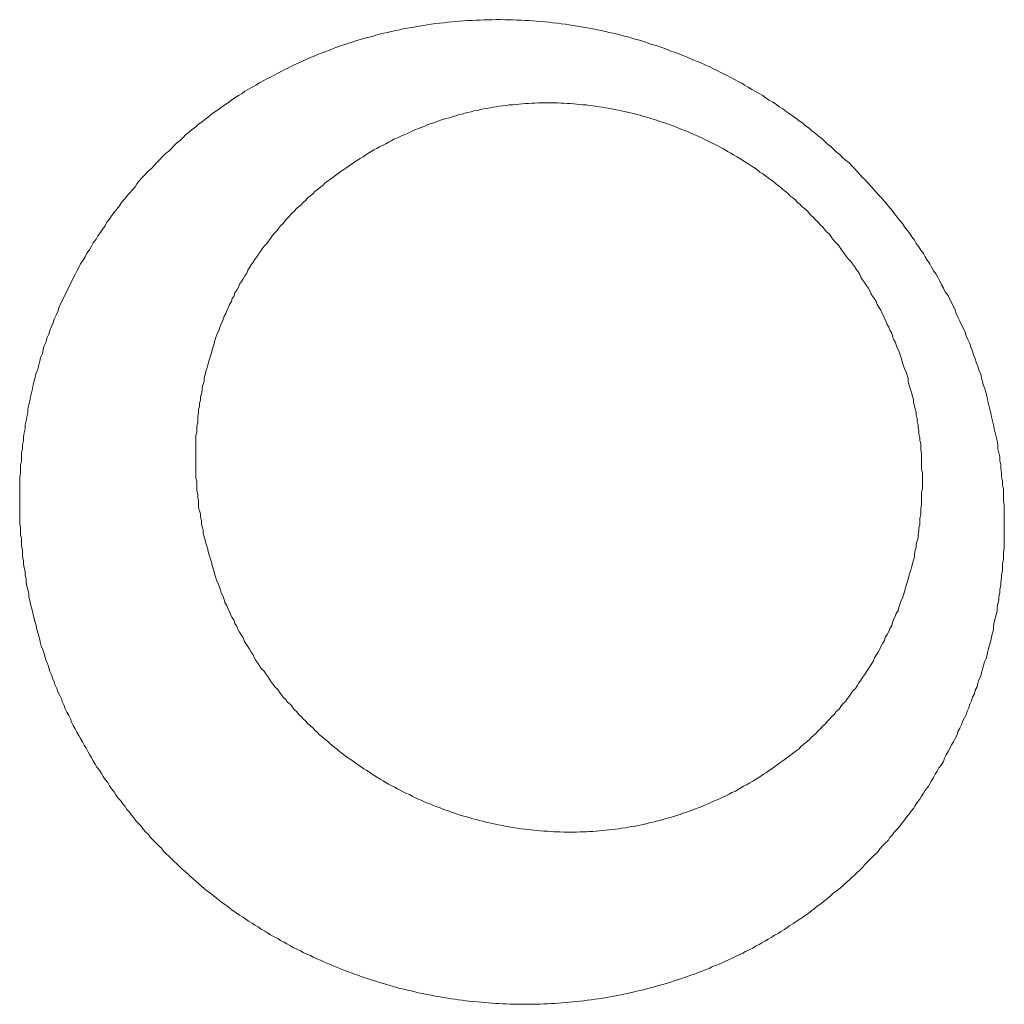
# Model space of a CAD drawing. Header units: millimetres. Extents: x -2274 to 12297, y -16157 to 26321.
# Tile 255 of 256: x -481.71 to -480.62, y -846.06 to -844.98. Entities that reach past the tile are written whole.
import ezdxf

# ---------------------------------------------------------------- set-up
doc = ezdxf.new("R2010")
doc.units = ezdxf.units.MM

msp = doc.modelspace()

# ---------------------------------------------------------------- linework, layer by layer
at = {"color": 253, "lineweight": 13}
for points in [[(-481.7065, -845.5103, 0), (-481.7065, -845.5058, 0), (-481.7065, -845.5013, 0), (-481.7065, -845.4969, 0), (-481.7065, -845.4924, 0), (-481.7065, -845.4879, 0), (-481.7065, -845.4835, 0), (-481.7055, -845.479, 0), (-481.7055, -845.4746, 0), (-481.7055, -845.4701, 0), (-481.7045, -845.4656, 0), (-481.7045, -845.4612, 0), (-481.7045, -845.4567, 0), (-481.7035, -845.4523, 0), (-481.7035, -845.4478, 0), (-481.7025, -845.4434, 0), (-481.7025, -845.439, 0), (-481.7015, -845.4345, 0), (-481.7005, -845.4301, 0), (-481.7005, -845.4257, 0), (-481.6995, -845.4213, 0), (-481.6985, -845.4169, 0), (-481.6975, -845.4124, 0), (-481.6975, -845.408, 0), (-481.6965, -845.4036, 0), (-481.6955, -845.3993, 0), (-481.6945, -845.3949, 0), (-481.6935, -845.3905, 0), (-481.6925, -845.3861, 0), (-481.6915, -845.3818, 0), (-481.6905, -845.3774, 0), (-481.6895, -845.3731, 0), (-481.6885, -845.3688, 0), (-481.6865, -845.3644, 0), (-481.6855, -845.3601, 0), (-481.6845, -845.3558, 0), (-481.6835, -845.3515, 0), (-481.6815, -845.3473, 0), (-481.6805, -845.343, 0), (-481.6795, -845.3387, 0), (-481.6775, -845.3345, 0), (-481.6765, -845.3303, 0), (-481.6745, -845.326, 0), (-481.6735, -845.3218, 0), (-481.6715, -845.3176, 0), (-481.6695, -845.3134, 0), (-481.6685, -845.3093, 0), (-481.6665, -845.3051, 0), (-481.6645, -845.301, 0), (-481.6635, -845.2969, 0), (-481.6615, -845.2927, 0), (-481.6595, -845.2886, 0), (-481.6575, -845.2846, 0), (-481.6555, -845.2805, 0), (-481.6535, -845.2765, 0), (-481.6515, -845.2724, 0), (-481.6495, -845.2684, 0), (-481.6475, -845.2644, 0), (-481.6455, -845.2604, 0), (-481.6435, -845.2565, 0), (-481.6415, -845.2525, 0), (-481.6395, -845.2486, 0), (-481.6365, -845.2447, 0), (-481.6345, -845.2408, 0), (-481.6325, -845.2369, 0), (-481.6295, -845.233, 0), (-481.6275, -845.2292, 0), (-481.6255, -845.2254, 0), (-481.6225, -845.2216, 0), (-481.6205, -845.2178, 0), (-481.6175, -845.2141, 0), (-481.6155, -845.2103, 0), (-481.6125, -845.2066, 0), (-481.6105, -845.2029, 0), (-481.6075, -845.1993, 0), (-481.6055, -845.1956, 0), (-481.6025, -845.192, 0), (-481.5995, -845.1884, 0), (-481.5965, -845.1848, 0), (-481.5945, -845.1812, 0), (-481.5915, -845.1777, 0), (-481.5885, -845.1742, 0), (-481.5855, -845.1707, 0), (-481.5825, -845.1672, 0), (-481.5795, -845.1638, 0), (-481.5775, -845.1604, 0), (-481.5745, -845.157, 0), (-481.5715, -845.1536, 0), (-481.5685, -845.1503, 0), (-481.5655, -845.147, 0), (-481.5615, -845.1437, 0), (-481.5585, -845.1404, 0), (-481.5555, -845.1372, 0), (-481.5525, -845.134, 0), (-481.5495, -845.1308, 0), (-481.5465, -845.1277, 0), (-481.5425, -845.1246, 0), (-481.5395, -845.1215, 0), (-481.5365, -845.1184, 0), (-481.5335, -845.1154, 0), (-481.5295, -845.1124, 0), (-481.5265, -845.1094, 0), (-481.5235, -845.1064, 0), (-481.5195, -845.1035, 0), (-481.5165, -845.1006, 0), (-481.5125, -845.0978, 0), (-481.5095, -845.095, 0), (-481.5055, -845.0922, 0), (-481.5025, -845.0894, 0), (-481.4985, -845.0867, 0), (-481.4955, -845.084, 0), (-481.4915, -845.0813, 0), (-481.4875, -845.0787, 0), (-481.4845, -845.0761, 0), (-481.4805, -845.0735, 0), (-481.4765, -845.0709, 0), (-481.4735, -845.0684, 0), (-481.4695, -845.066, 0), (-481.4655, -845.0635, 0), (-481.4615, -845.0611, 0), (-481.4585, -845.0587, 0), (-481.4545, -845.0564, 0), (-481.4505, -845.0541, 0), (-481.4465, -845.0518, 0), (-481.4425, -845.0495, 0), (-481.4385, -845.0473, 0), (-481.4345, -845.0451, 0), (-481.4305, -845.043, 0), (-481.4265, -845.0409, 0), (-481.4225, -845.0388, 0), (-481.4185, -845.0368, 0), (-481.4145, -845.0348, 0), (-481.4105, -845.0328, 0), (-481.4065, -845.0308, 0), (-481.4025, -845.0289, 0), (-481.3985, -845.0271, 0), (-481.3945, -845.0252, 0), (-481.3905, -845.0234, 0), (-481.3865, -845.0217, 0), (-481.3825, -845.0199, 0), (-481.3785, -845.0182, 0), (-481.3745, -845.0166, 0), (-481.3695, -845.0149, 0), (-481.3655, -845.0134, 0), (-481.3615, -845.0118, 0), (-481.3575, -845.0103, 0), (-481.3535, -845.0088, 0), (-481.3485, -845.0074, 0), (-481.3445, -845.0059, 0), (-481.3405, -845.0046, 0), (-481.3365, -845.0032, 0), (-481.3315, -845.0019, 0), (-481.3275, -845.0007, 0), (-481.3235, -844.9995, 0), (-481.3185, -844.9983, 0), (-481.3145, -844.9971, 0), (-481.3105, -844.996, 0), (-481.3055, -844.9949, 0), (-481.3015, -844.9939, 0), (-481.2975, -844.9929, 0), (-481.2925, -844.9919, 0), (-481.2885, -844.991, 0), (-481.2845, -844.9901, 0), (-481.2795, -844.9893, 0), (-481.2755, -844.9885, 0), (-481.2705, -844.9877, 0), (-481.2665, -844.9869, 0), (-481.2625, -844.9862, 0), (-481.2575, -844.9856, 0), (-481.2535, -844.9849, 0), (-481.2485, -844.9843, 0), (-481.2445, -844.9838, 0), (-481.2395, -844.9833, 0), (-481.2355, -844.9828, 0), (-481.2305, -844.9824, 0), (-481.2265, -844.9819, 0), (-481.2225, -844.9816, 0), (-481.2175, -844.9812, 0), (-481.2135, -844.981, 0), (-481.2085, -844.9807, 0), (-481.2045, -844.9805, 0), (-481.1995, -844.9803, 0), (-481.1955, -844.9801, 0), (-481.1905, -844.98, 0), (-481.1865, -844.98, 0), (-481.1815, -844.9799, 0), (-481.1775, -844.9799, 0), (-481.1725, -844.98, 0), (-481.1685, -844.98, 0), (-481.1635, -844.9802, 0), (-481.1595, -844.9803, 0), (-481.1545, -844.9805, 0), (-481.1505, -844.9807, 0), (-481.1465, -844.981, 0), (-481.1415, -844.9813, 0), (-481.1375, -844.9816, 0), (-481.1325, -844.982, 0), (-481.1285, -844.9824, 0), (-481.1235, -844.9828, 0), (-481.1195, -844.9833, 0), (-481.1145, -844.9838, 0), (-481.1105, -844.9844, 0), (-481.1055, -844.985, 0), (-481.1015, -844.9856, 0), (-481.0975, -844.9863, 0), (-481.0925, -844.987, 0), (-481.0885, -844.9877, 0), (-481.0835, -844.9885, 0), (-481.0795, -844.9893, 0), (-481.0755, -844.9901, 0), (-481.0705, -844.991, 0), (-481.0665, -844.9919, 0), (-481.0615, -844.9929, 0), (-481.0575, -844.9939, 0), (-481.0535, -844.9949, 0), (-481.0485, -844.996, 0), (-481.0445, -844.9971, 0), (-481.0405, -844.9982, 0), (-481.0355, -844.9993, 0), (-481.0315, -845.0005, 0), (-481.0275, -845.0018, 0), (-481.0225, -845.003, 0), (-481.0185, -845.0043, 0), (-481.0145, -845.0057, 0), (-481.0105, -845.0071, 0), (-481.0055, -845.0085, 0), (-481.0015, -845.0099, 0), (-480.9975, -845.0114, 0), (-480.9935, -845.0129, 0), (-480.9895, -845.0144, 0), (-480.9845, -845.016, 0), (-480.9805, -845.0176, 0), (-480.9765, -845.0192, 0), (-480.9725, -845.0209, 0), (-480.9685, -845.0226, 0), (-480.9645, -845.0244, 0), (-480.9605, -845.0261, 0), (-480.9555, -845.0279, 0), (-480.9515, -845.0298, 0), (-480.9475, -845.0316, 0), (-480.9435, -845.0336, 0), (-480.9395, -845.0355, 0), (-480.9355, -845.0375, 0), (-480.9315, -845.0395, 0), (-480.9275, -845.0415, 0), (-480.9235, -845.0435, 0), (-480.9195, -845.0456, 0), (-480.9155, -845.0478, 0), (-480.9115, -845.0499, 0), (-480.9085, -845.0521, 0), (-480.9045, -845.0543, 0), (-480.9005, -845.0566, 0), (-480.8965, -845.0589, 0), (-480.8925, -845.0612, 0), (-480.8885, -845.0635, 0), (-480.8855, -845.0659, 0), (-480.8815, -845.0683, 0), (-480.8775, -845.0707, 0), (-480.8735, -845.0732, 0), (-480.8705, -845.0757, 0), (-480.8665, -845.0782, 0), (-480.8625, -845.0808, 0), (-480.8595, -845.0833, 0), (-480.8555, -845.086, 0), (-480.8515, -845.0886, 0), (-480.8485, -845.0912, 0), (-480.8445, -845.0939, 0), (-480.8415, -845.0967, 0), (-480.8375, -845.0994, 0), (-480.8345, -845.1022, 0), (-480.8305, -845.105, 0), (-480.8275, -845.1078, 0), (-480.8235, -845.1107, 0), (-480.8205, -845.1136, 0), (-480.8175, -845.1165, 0), (-480.8135, -845.1194, 0), (-480.8105, -845.1224, 0), (-480.8075, -845.1253, 0), (-480.8035, -845.1284, 0), (-480.8005, -845.1314, 0), (-480.7975, -845.1345, 0), (-480.7935, -845.1375, 0), (-480.7905, -845.1407, 0), (-480.7875, -845.1438, 0), (-480.7845, -845.147, 0), (-480.7815, -845.1502, 0), (-480.7785, -845.1534, 0), (-480.7755, -845.1566, 0), (-480.7725, -845.1599, 0), (-480.7695, -845.1631, 0), (-480.7665, -845.1664, 0), (-480.7635, -845.1698, 0), (-480.7605, -845.1731, 0), (-480.7575, -845.1765, 0), (-480.7545, -845.1799, 0), (-480.7515, -845.1833, 0), (-480.7485, -845.1868, 0), (-480.7455, -845.1902, 0), (-480.7435, -845.1937, 0), (-480.7405, -845.1972, 0), (-480.7375, -845.2008, 0), (-480.7345, -845.2043, 0), (-480.7325, -845.2079, 0), (-480.7295, -845.2115, 0), (-480.7265, -845.2151, 0), (-480.7245, -845.2187, 0), (-480.7215, -845.2224, 0), (-480.7195, -845.2261, 0), (-480.7165, -845.2297, 0), (-480.7145, -845.2335, 0), (-480.7115, -845.2372, 0), (-480.7095, -845.2409, 0), (-480.7075, -845.2447, 0), (-480.7045, -845.2485, 0), (-480.7025, -845.2523, 0), (-480.7005, -845.2561, 0), (-480.6975, -845.26, 0), (-480.6955, -845.2638, 0), (-480.6935, -845.2677, 0), (-480.6915, -845.2716, 0), (-480.6895, -845.2755, 0), (-480.6875, -845.2795, 0), (-480.6845, -845.2834, 0), (-480.6825, -845.2874, 0), (-480.6805, -845.2914, 0), (-480.6785, -845.2954, 0), (-480.6765, -845.2994, 0), (-480.6755, -845.3034, 0), (-480.6735, -845.3074, 0), (-480.6715, -845.3115, 0), (-480.6695, -845.3156, 0), (-480.6675, -845.3197, 0), (-480.6655, -845.3238, 0), (-480.6645, -845.3279, 0), (-480.6625, -845.332, 0), (-480.6605, -845.3362, 0), (-480.6595, -845.3403, 0), (-480.6575, -845.3445, 0), (-480.6565, -845.3487, 0), (-480.6545, -845.3528, 0), (-480.6535, -845.3571, 0), (-480.6515, -845.3613, 0), (-480.6505, -845.3655, 0), (-480.6485, -845.3697, 0), (-480.6475, -845.374, 0), (-480.6465, -845.3783, 0), (-480.6455, -845.3825, 0), (-480.6435, -845.3868, 0), (-480.6425, -845.3911, 0), (-480.6415, -845.3954, 0), (-480.6405, -845.3997, 0), (-480.6395, -845.404, 0), (-480.6385, -845.4084, 0), (-480.6375, -845.4127, 0), (-480.6365, -845.417, 0), (-480.6355, -845.4214, 0), (-480.6345, -845.4258, 0), (-480.6335, -845.4301, 0), (-480.6325, -845.4345, 0), (-480.6315, -845.4389, 0), (-480.6305, -845.4433, 0), (-480.6295, -845.4477, 0), (-480.6295, -845.4521, 0), (-480.6285, -845.4565, 0), (-480.6275, -845.4609, 0), (-480.6275, -845.4653, 0), (-480.6265, -845.4698, 0), (-480.6265, -845.4742, 0), (-480.6255, -845.4786, 0), (-480.6255, -845.4831, 0), (-480.6245, -845.4875, 0), (-480.6245, -845.492, 0), (-480.6235, -845.4964, 0), (-480.6235, -845.5009, 0), (-480.6235, -845.5053, 0), (-480.6235, -845.5098, 0), (-480.6225, -845.5143, 0), (-480.6225, -845.5187, 0), (-480.6225, -845.5232, 0), (-480.6225, -845.5277, 0), (-480.6225, -845.5321, 0), (-480.6225, -845.5366, 0), (-480.6225, -845.5411, 0), (-480.6225, -845.5456, 0)], [(-480.7135, -845.4709, 0), (-480.7135, -845.4674, 0), (-480.7135, -845.4639, 0), (-480.7135, -845.4604, 0), (-480.7135, -845.4569, 0), (-480.7145, -845.4534, 0), (-480.7145, -845.4499, 0), (-480.7145, -845.4464, 0), (-480.7155, -845.4429, 0), (-480.7155, -845.4395, 0), (-480.7165, -845.436, 0), (-480.7165, -845.4325, 0), (-480.7175, -845.429, 0), (-480.7175, -845.4256, 0), (-480.7185, -845.4221, 0), (-480.7185, -845.4186, 0), (-480.7195, -845.4152, 0), (-480.7195, -845.4117, 0), (-480.7205, -845.4083, 0), (-480.7215, -845.4049, 0), (-480.7225, -845.4014, 0), (-480.7225, -845.398, 0), (-480.7235, -845.3946, 0), (-480.7245, -845.3912, 0), (-480.7255, -845.3878, 0), (-480.7265, -845.3844, 0), (-480.7275, -845.381, 0), (-480.7285, -845.3776, 0), (-480.7285, -845.3743, 0), (-480.7295, -845.3709, 0), (-480.7305, -845.3675, 0), (-480.7325, -845.3642, 0), (-480.7335, -845.3609, 0), (-480.7345, -845.3575, 0), (-480.7355, -845.3542, 0), (-480.7365, -845.3509, 0), (-480.7375, -845.3476, 0), (-480.7385, -845.3443, 0), (-480.7405, -845.341, 0), (-480.7415, -845.3378, 0), (-480.7425, -845.3345, 0), (-480.7445, -845.3313, 0), (-480.7455, -845.3281, 0), (-480.7465, -845.3248, 0), (-480.7485, -845.3216, 0), (-480.7495, -845.3184, 0), (-480.7515, -845.3152, 0), (-480.7525, -845.3121, 0), (-480.7545, -845.3089, 0), (-480.7555, -845.3058, 0), (-480.7575, -845.3026, 0), (-480.7585, -845.2995, 0), (-480.7605, -845.2964, 0), (-480.7625, -845.2933, 0), (-480.7635, -845.2902, 0), (-480.7655, -845.2872, 0), (-480.7675, -845.2841, 0), (-480.7695, -845.2811, 0), (-480.7705, -845.2781, 0), (-480.7725, -845.2751, 0), (-480.7745, -845.2721, 0), (-480.7765, -845.2691, 0), (-480.7785, -845.2661, 0), (-480.7805, -845.2632, 0), (-480.7815, -845.2603, 0), (-480.7835, -845.2574, 0), (-480.7855, -845.2545, 0), (-480.7875, -845.2516, 0), (-480.7895, -845.2487, 0), (-480.7915, -845.2459, 0), (-480.7945, -845.243, 0), (-480.7965, -845.2402, 0), (-480.7985, -845.2374, 0), (-480.8005, -845.2346, 0), (-480.8025, -845.2319, 0), (-480.8045, -845.2291, 0), (-480.8065, -845.2264, 0), (-480.8095, -845.2237, 0), (-480.8115, -845.221, 0), (-480.8135, -845.2183, 0), (-480.8155, -845.2157, 0), (-480.8185, -845.2131, 0), (-480.8205, -845.2104, 0), (-480.8225, -845.2078, 0), (-480.8255, -845.2053, 0), (-480.8275, -845.2027, 0), (-480.8305, -845.2002, 0), (-480.8325, -845.1977, 0), (-480.8355, -845.1952, 0), (-480.8375, -845.1927, 0), (-480.8395, -845.1902, 0), (-480.8425, -845.1878, 0), (-480.8455, -845.1854, 0), (-480.8475, -845.183, 0), (-480.8505, -845.1806, 0), (-480.8525, -845.1783, 0), (-480.8555, -845.1759, 0), (-480.8585, -845.1736, 0), (-480.8605, -845.1713, 0), (-480.8635, -845.1691, 0), (-480.8665, -845.1668, 0), (-480.8685, -845.1646, 0), (-480.8715, -845.1624, 0), (-480.8745, -845.1602, 0), (-480.8765, -845.1581, 0), (-480.8795, -845.156, 0), (-480.8825, -845.1539, 0), (-480.8855, -845.1518, 0), (-480.8885, -845.1497, 0), (-480.8915, -845.1477, 0), (-480.8935, -845.1457, 0), (-480.8965, -845.1437, 0), (-480.8995, -845.1417, 0), (-480.9025, -845.1398, 0), (-480.9055, -845.1379, 0), (-480.9085, -845.136, 0), (-480.9115, -845.1341, 0), (-480.9145, -845.1323, 0), (-480.9175, -845.1305, 0), (-480.9205, -845.1287, 0), (-480.9235, -845.1269, 0), (-480.9265, -845.1252, 0), (-480.9295, -845.1234, 0), (-480.9325, -845.1217, 0), (-480.9355, -845.1201, 0), (-480.9385, -845.1184, 0), (-480.9415, -845.1168, 0), (-480.9455, -845.1152, 0), (-480.9485, -845.1137, 0), (-480.9515, -845.1121, 0), (-480.9545, -845.1106, 0), (-480.9575, -845.1091, 0), (-480.9605, -845.1077, 0), (-480.9645, -845.1062, 0), (-480.9675, -845.1048, 0), (-480.9705, -845.1035, 0), (-480.9735, -845.1021, 0), (-480.9775, -845.1008, 0), (-480.9805, -845.0995, 0), (-480.9835, -845.0982, 0), (-480.9865, -845.097, 0), (-480.9905, -845.0957, 0), (-480.9935, -845.0945, 0), (-480.9965, -845.0934, 0), (-481.0005, -845.0922, 0), (-481.0035, -845.0911, 0), (-481.0065, -845.0901, 0), (-481.0105, -845.089, 0), (-481.0135, -845.088, 0), (-481.0175, -845.087, 0), (-481.0205, -845.086, 0), (-481.0235, -845.0851, 0), (-481.0275, -845.0842, 0), (-481.0305, -845.0833, 0), (-481.0345, -845.0825, 0), (-481.0375, -845.0817, 0), (-481.0405, -845.0809, 0), (-481.0445, -845.0801, 0), (-481.0475, -845.0794, 0), (-481.0515, -845.0787, 0), (-481.0545, -845.078, 0), (-481.0585, -845.0774, 0), (-481.0615, -845.0768, 0), (-481.0655, -845.0762, 0), (-481.0685, -845.0757, 0), (-481.0725, -845.0752, 0), (-481.0755, -845.0747, 0), (-481.0795, -845.0743, 0), (-481.0825, -845.0738, 0), (-481.0865, -845.0735, 0), (-481.0895, -845.0731, 0), (-481.0935, -845.0728, 0), (-481.0965, -845.0725, 0), (-481.1005, -845.0723, 0), (-481.1035, -845.072, 0), (-481.1075, -845.0718, 0), (-481.1105, -845.0717, 0), (-481.1145, -845.0716, 0), (-481.1175, -845.0715, 0), (-481.1215, -845.0714, 0), (-481.1245, -845.0714, 0), (-481.1285, -845.0714, 0), (-481.1325, -845.0715, 0), (-481.1355, -845.0716, 0), (-481.1395, -845.0717, 0), (-481.1425, -845.0718, 0), (-481.1465, -845.072, 0), (-481.1495, -845.0722, 0), (-481.1535, -845.0725, 0), (-481.1565, -845.0728, 0), (-481.1605, -845.0731, 0), (-481.1635, -845.0735, 0), (-481.1675, -845.0738, 0), (-481.1705, -845.0743, 0), (-481.1745, -845.0747, 0), (-481.1785, -845.0752, 0), (-481.1815, -845.0758, 0), (-481.1855, -845.0763, 0), (-481.1885, -845.0769, 0), (-481.1925, -845.0776, 0), (-481.1955, -845.0782, 0), (-481.1995, -845.0789, 0), (-481.2025, -845.0797, 0), (-481.2065, -845.0804, 0), (-481.2095, -845.0812, 0), (-481.2135, -845.0821, 0), (-481.2165, -845.0829, 0), (-481.2195, -845.0838, 0), (-481.2235, -845.0848, 0), (-481.2265, -845.0857, 0), (-481.2305, -845.0867, 0), (-481.2335, -845.0878, 0), (-481.2375, -845.0888, 0), (-481.2405, -845.0899, 0), (-481.2445, -845.091, 0), (-481.2475, -845.0922, 0), (-481.2505, -845.0934, 0), (-481.2545, -845.0946, 0), (-481.2575, -845.0958, 0), (-481.2605, -845.0971, 0), (-481.2645, -845.0984, 0), (-481.2675, -845.0997, 0), (-481.2715, -845.1011, 0), (-481.2745, -845.1025, 0), (-481.2775, -845.1039, 0), (-481.2805, -845.1054, 0), (-481.2845, -845.1069, 0), (-481.2875, -845.1084, 0), (-481.2905, -845.1099, 0), (-481.2945, -845.1115, 0), (-481.2975, -845.1131, 0), (-481.3005, -845.1147, 0), (-481.3035, -845.1164, 0), (-481.3065, -845.1181, 0), (-481.3105, -845.1198, 0), (-481.3135, -845.1215, 0), (-481.3165, -845.1233, 0), (-481.3195, -845.1251, 0), (-481.3225, -845.1269, 0), (-481.3255, -845.1288, 0), (-481.3285, -845.1307, 0), (-481.3315, -845.1326, 0), (-481.3345, -845.1345, 0), (-481.3375, -845.1365, 0), (-481.3405, -845.1384, 0), (-481.3435, -845.1405, 0), (-481.3465, -845.1425, 0), (-481.3495, -845.1446, 0), (-481.3525, -845.1466, 0), (-481.3555, -845.1488, 0), (-481.3585, -845.1509, 0), (-481.3615, -845.1531, 0), (-481.3645, -845.1553, 0), (-481.3675, -845.1575, 0), (-481.3705, -845.1597, 0), (-481.3725, -845.162, 0), (-481.3755, -845.1643, 0), (-481.3785, -845.1666, 0), (-481.3815, -845.169, 0), (-481.3835, -845.1713, 0), (-481.3865, -845.1737, 0), (-481.3895, -845.1761, 0), (-481.3915, -845.1786, 0), (-481.3945, -845.181, 0), (-481.3965, -845.1835, 0), (-481.3995, -845.186, 0), (-481.4025, -845.1885, 0), (-481.4045, -845.1911, 0), (-481.4075, -845.1937, 0), (-481.4095, -845.1963, 0), (-481.4125, -845.1989, 0), (-481.4145, -845.2015, 0), (-481.4165, -845.2042, 0), (-481.4195, -845.2069, 0), (-481.4215, -845.2096, 0), (-481.4235, -845.2123, 0), (-481.4265, -845.2151, 0), (-481.4285, -845.2179, 0), (-481.4305, -845.2207, 0), (-481.4325, -845.2235, 0), (-481.4345, -845.2263, 0), (-481.4375, -845.2292, 0), (-481.4395, -845.232, 0), (-481.4415, -845.2349, 0), (-481.4435, -845.2379, 0), (-481.4455, -845.2408, 0), (-481.4475, -845.2437, 0), (-481.4495, -845.2467, 0), (-481.4515, -845.2497, 0), (-481.4535, -845.2527, 0), (-481.4555, -845.2557, 0), (-481.4565, -845.2588, 0), (-481.4585, -845.2619, 0), (-481.4605, -845.2649, 0), (-481.4625, -845.268, 0), (-481.4645, -845.2711, 0), (-481.4655, -845.2743, 0), (-481.4675, -845.2774, 0), (-481.4695, -845.2806, 0), (-481.4705, -845.2837, 0), (-481.4725, -845.2869, 0), (-481.4735, -845.2901, 0), (-481.4755, -845.2933, 0), (-481.4765, -845.2966, 0), (-481.4785, -845.2998, 0), (-481.4795, -845.3031, 0), (-481.4815, -845.3063, 0), (-481.4825, -845.3096, 0), (-481.4835, -845.3129, 0), (-481.4855, -845.3162, 0), (-481.4865, -845.3196, 0), (-481.4875, -845.3229, 0), (-481.4895, -845.3262, 0), (-481.4905, -845.3296, 0), (-481.4915, -845.3329, 0), (-481.4925, -845.3363, 0), (-481.4935, -845.3397, 0), (-481.4945, -845.3431, 0), (-481.4955, -845.3465, 0), (-481.4965, -845.3499, 0), (-481.4975, -845.3533, 0), (-481.4985, -845.3568, 0), (-481.4995, -845.3602, 0), (-481.5005, -845.3636, 0), (-481.5015, -845.3671, 0), (-481.5025, -845.3706, 0), (-481.5035, -845.374, 0), (-481.5035, -845.3775, 0), (-481.5045, -845.381, 0), (-481.5055, -845.3845, 0), (-481.5055, -845.388, 0), (-481.5065, -845.3915, 0), (-481.5075, -845.395, 0), (-481.5075, -845.3985, 0), (-481.5085, -845.402, 0), (-481.5085, -845.4055, 0), (-481.5095, -845.409, 0), (-481.5095, -845.4126, 0), (-481.5105, -845.4161, 0), (-481.5105, -845.4196, 0), (-481.5105, -845.4232, 0), (-481.5115, -845.4267, 0), (-481.5115, -845.4303, 0), (-481.5115, -845.4338, 0), (-481.5125, -845.4373, 0), (-481.5125, -845.4409, 0), (-481.5125, -845.4444, 0), (-481.5125, -845.448, 0), (-481.5125, -845.4515, 0), (-481.5125, -845.4551, 0), (-481.5125, -845.4586, 0), (-481.5125, -845.4622, 0)], [(-481.5125, -845.4622, 0), (-481.5125, -845.4658, 0), (-481.5125, -845.4695, 0), (-481.5125, -845.4731, 0), (-481.5125, -845.4767, 0), (-481.5125, -845.4804, 0), (-481.5125, -845.484, 0), (-481.5115, -845.4876, 0), (-481.5115, -845.4913, 0), (-481.5115, -845.4949, 0), (-481.5115, -845.4985, 0), (-481.5105, -845.5021, 0), (-481.5105, -845.5058, 0), (-481.5095, -845.5094, 0), (-481.5095, -845.513, 0), (-481.5095, -845.5166, 0), (-481.5085, -845.5202, 0), (-481.5075, -845.5238, 0), (-481.5075, -845.5274, 0), (-481.5065, -845.5309, 0), (-481.5065, -845.5345, 0), (-481.5055, -845.5381, 0), (-481.5045, -845.5417, 0), (-481.5045, -845.5452, 0), (-481.5035, -845.5488, 0), (-481.5025, -845.5523, 0), (-481.5015, -845.5558, 0), (-481.5005, -845.5594, 0), (-481.4995, -845.5629, 0), (-481.4985, -845.5664, 0), (-481.4975, -845.5699, 0), (-481.4965, -845.5734, 0), (-481.4955, -845.5769, 0), (-481.4945, -845.5804, 0), (-481.4935, -845.5838, 0), (-481.4925, -845.5873, 0), (-481.4915, -845.5907, 0), (-481.4905, -845.5942, 0), (-481.4895, -845.5976, 0), (-481.4875, -845.601, 0), (-481.4865, -845.6044, 0), (-481.4855, -845.6078, 0), (-481.4845, -845.6112, 0), (-481.4825, -845.6145, 0), (-481.4815, -845.6179, 0), (-481.4805, -845.6212, 0), (-481.4785, -845.6246, 0), (-481.4775, -845.6279, 0), (-481.4755, -845.6312, 0), (-481.4745, -845.6345, 0), (-481.4725, -845.6377, 0), (-481.4705, -845.641, 0), (-481.4695, -845.6443, 0), (-481.4675, -845.6475, 0), (-481.4665, -845.6507, 0), (-481.4645, -845.6539, 0), (-481.4625, -845.6571, 0), (-481.4605, -845.6602, 0), (-481.4595, -845.6634, 0), (-481.4575, -845.6665, 0), (-481.4555, -845.6696, 0), (-481.4535, -845.6727, 0), (-481.4515, -845.6758, 0), (-481.4495, -845.6789, 0), (-481.4485, -845.6819, 0), (-481.4465, -845.685, 0), (-481.4445, -845.688, 0), (-481.4425, -845.691, 0), (-481.4405, -845.6939, 0), (-481.4375, -845.6969, 0), (-481.4355, -845.6998, 0), (-481.4335, -845.7028, 0), (-481.4315, -845.7057, 0), (-481.4295, -845.7085, 0), (-481.4275, -845.7114, 0), (-481.4255, -845.7142, 0), (-481.4225, -845.7171, 0), (-481.4205, -845.7199, 0), (-481.4185, -845.7226, 0), (-481.4165, -845.7254, 0), (-481.4135, -845.7281, 0), (-481.4115, -845.7309, 0), (-481.4085, -845.7336, 0), (-481.4065, -845.7362, 0), (-481.4045, -845.7389, 0), (-481.4015, -845.7415, 0), (-481.3995, -845.7441, 0), (-481.3965, -845.7467, 0), (-481.3945, -845.7493, 0), (-481.3915, -845.7519, 0), (-481.3895, -845.7544, 0), (-481.3865, -845.7569, 0), (-481.3835, -845.7594, 0), (-481.3815, -845.7618, 0), (-481.3785, -845.7643, 0), (-481.3765, -845.7667, 0), (-481.3735, -845.7691, 0), (-481.3705, -845.7715, 0), (-481.3675, -845.7738, 0), (-481.3655, -845.7761, 0), (-481.3625, -845.7784, 0), (-481.3595, -845.7807, 0), (-481.3565, -845.7829, 0), (-481.3545, -845.7852, 0), (-481.3515, -845.7874, 0), (-481.3485, -845.7896, 0), (-481.3455, -845.7917, 0), (-481.3425, -845.7938, 0), (-481.3395, -845.7959, 0), (-481.3365, -845.798, 0), (-481.3335, -845.8001, 0), (-481.3305, -845.8021, 0), (-481.3275, -845.8041, 0), (-481.3245, -845.8061, 0), (-481.3215, -845.808, 0), (-481.3185, -845.81, 0), (-481.3155, -845.8119, 0), (-481.3125, -845.8138, 0), (-481.3095, -845.8156, 0), (-481.3065, -845.8174, 0), (-481.3035, -845.8192, 0), (-481.3005, -845.821, 0), (-481.2975, -845.8227, 0), (-481.2935, -845.8244, 0), (-481.2905, -845.8261, 0), (-481.2875, -845.8278, 0), (-481.2845, -845.8294, 0), (-481.2815, -845.831, 0), (-481.2775, -845.8326, 0), (-481.2745, -845.8342, 0), (-481.2715, -845.8357, 0), (-481.2685, -845.8372, 0), (-481.2645, -845.8387, 0), (-481.2615, -845.8401, 0), (-481.2585, -845.8415, 0), (-481.2545, -845.8429, 0), (-481.2515, -845.8442, 0), (-481.2485, -845.8456, 0), (-481.2445, -845.8469, 0), (-481.2415, -845.8481, 0), (-481.2385, -845.8494, 0), (-481.2345, -845.8506, 0), (-481.2315, -845.8518, 0), (-481.2275, -845.8529, 0), (-481.2245, -845.854, 0), (-481.2215, -845.8551, 0), (-481.2175, -845.8562, 0), (-481.2145, -845.8572, 0), (-481.2105, -845.8582, 0), (-481.2075, -845.8592, 0), (-481.2035, -845.8601, 0), (-481.2005, -845.8611, 0), (-481.1965, -845.8619, 0), (-481.1935, -845.8628, 0), (-481.1895, -845.8636, 0), (-481.1865, -845.8644, 0), (-481.1825, -845.8652, 0), (-481.1795, -845.8659, 0), (-481.1755, -845.8666, 0), (-481.1725, -845.8673, 0), (-481.1685, -845.8679, 0), (-481.1655, -845.8685, 0), (-481.1615, -845.8691, 0), (-481.1585, -845.8696, 0), (-481.1545, -845.8701, 0), (-481.1505, -845.8706, 0), (-481.1475, -845.871, 0), (-481.1435, -845.8715, 0), (-481.1405, -845.8718, 0), (-481.1365, -845.8722, 0), (-481.1335, -845.8725, 0), (-481.1295, -845.8728, 0), (-481.1255, -845.873, 0), (-481.1225, -845.8733, 0), (-481.1185, -845.8734, 0), (-481.1155, -845.8736, 0), (-481.1115, -845.8737, 0), (-481.1075, -845.8738, 0), (-481.1045, -845.8739, 0), (-481.1005, -845.8739, 0), (-481.0975, -845.8739, 0), (-481.0935, -845.8738, 0), (-481.0895, -845.8737, 0), (-481.0865, -845.8736, 0), (-481.0825, -845.8735, 0), (-481.0795, -845.8733, 0), (-481.0755, -845.8731, 0), (-481.0715, -845.8728, 0), (-481.0685, -845.8726, 0), (-481.0645, -845.8722, 0), (-481.0615, -845.8719, 0), (-481.0575, -845.8715, 0), (-481.0535, -845.8711, 0), (-481.0505, -845.8706, 0), (-481.0465, -845.8702, 0), (-481.0435, -845.8696, 0), (-481.0395, -845.8691, 0), (-481.0365, -845.8685, 0), (-481.0325, -845.8678, 0), (-481.0285, -845.8672, 0), (-481.0255, -845.8665, 0), (-481.0215, -845.8658, 0), (-481.0185, -845.865, 0), (-481.0145, -845.8642, 0), (-481.0115, -845.8634, 0), (-481.0075, -845.8625, 0), (-481.0045, -845.8616, 0), (-481.0005, -845.8607, 0), (-480.9975, -845.8597, 0), (-480.9935, -845.8587, 0), (-480.9905, -845.8577, 0), (-480.9865, -845.8566, 0), (-480.9835, -845.8555, 0), (-480.9795, -845.8544, 0), (-480.9765, -845.8532, 0), (-480.9725, -845.852, 0), (-480.9695, -845.8508, 0), (-480.9655, -845.8495, 0), (-480.9625, -845.8483, 0), (-480.9585, -845.8469, 0), (-480.9555, -845.8456, 0), (-480.9525, -845.8442, 0), (-480.9485, -845.8428, 0), (-480.9455, -845.8413, 0), (-480.9425, -845.8399, 0), (-480.9385, -845.8384, 0), (-480.9355, -845.8368, 0), (-480.9325, -845.8353, 0), (-480.9285, -845.8337, 0), (-480.9255, -845.832, 0), (-480.9225, -845.8304, 0), (-480.9185, -845.8287, 0), (-480.9155, -845.827, 0), (-480.9125, -845.8252, 0), (-480.9095, -845.8235, 0), (-480.9065, -845.8217, 0), (-480.9025, -845.8198, 0), (-480.8995, -845.818, 0), (-480.8965, -845.8161, 0), (-480.8935, -845.8142, 0), (-480.8905, -845.8122, 0), (-480.8875, -845.8102, 0), (-480.8845, -845.8082, 0), (-480.8815, -845.8062, 0), (-480.8785, -845.8041, 0), (-480.8755, -845.8021, 0), (-480.8725, -845.7999, 0), (-480.8695, -845.7978, 0), (-480.8665, -845.7956, 0), (-480.8635, -845.7934, 0), (-480.8605, -845.7912, 0), (-480.8575, -845.789, 0), (-480.8545, -845.7867, 0), (-480.8515, -845.7844, 0), (-480.8485, -845.7821, 0), (-480.8465, -845.7797, 0), (-480.8435, -845.7773, 0), (-480.8405, -845.7749, 0), (-480.8375, -845.7725, 0), (-480.8355, -845.77, 0), (-480.8325, -845.7675, 0), (-480.8295, -845.765, 0), (-480.8275, -845.7625, 0), (-480.8245, -845.7599, 0), (-480.8225, -845.7574, 0), (-480.8195, -845.7547, 0), (-480.8175, -845.7521, 0), (-480.8145, -845.7494, 0), (-480.8125, -845.7468, 0), (-480.8095, -845.7441, 0), (-480.8075, -845.7413, 0), (-480.8045, -845.7386, 0), (-480.8025, -845.7358, 0), (-480.8005, -845.733, 0), (-480.7975, -845.7302, 0), (-480.7955, -845.7273, 0), (-480.7935, -845.7245, 0), (-480.7915, -845.7216, 0), (-480.7895, -845.7187, 0), (-480.7865, -845.7157, 0), (-480.7845, -845.7128, 0), (-480.7825, -845.7098, 0), (-480.7805, -845.7068, 0), (-480.7785, -845.7038, 0), (-480.7765, -845.7008, 0), (-480.7745, -845.6978, 0), (-480.7725, -845.6947, 0), (-480.7705, -845.6916, 0), (-480.7685, -845.6885, 0), (-480.7665, -845.6854, 0), (-480.7655, -845.6822, 0), (-480.7635, -845.6791, 0), (-480.7615, -845.6759, 0), (-480.7595, -845.6727, 0), (-480.7585, -845.6695, 0), (-480.7565, -845.6663, 0), (-480.7545, -845.6631, 0), (-480.7535, -845.6598, 0), (-480.7515, -845.6566, 0), (-480.7495, -845.6533, 0), (-480.7485, -845.65, 0), (-480.7465, -845.6467, 0), (-480.7455, -845.6434, 0), (-480.7445, -845.64, 0), (-480.7425, -845.6367, 0), (-480.7415, -845.6333, 0), (-480.7395, -845.63, 0), (-480.7385, -845.6266, 0), (-480.7375, -845.6232, 0), (-480.7365, -845.6198, 0), (-480.7345, -845.6164, 0), (-480.7335, -845.6129, 0), (-480.7325, -845.6095, 0), (-480.7315, -845.6061, 0), (-480.7305, -845.6026, 0), (-480.7295, -845.5991, 0), (-480.7285, -845.5957, 0), (-480.7275, -845.5922, 0), (-480.7265, -845.5887, 0), (-480.7255, -845.5852, 0), (-480.7245, -845.5817, 0), (-480.7235, -845.5782, 0), (-480.7225, -845.5747, 0), (-480.7215, -845.5711, 0), (-480.7215, -845.5676, 0), (-480.7205, -845.5641, 0), (-480.7195, -845.5605, 0), (-480.7195, -845.557, 0), (-480.7185, -845.5534, 0), (-480.7175, -845.5499, 0), (-480.7175, -845.5463, 0), (-480.7165, -845.5427, 0), (-480.7165, -845.5392, 0), (-480.7155, -845.5356, 0), (-480.7155, -845.532, 0), (-480.7155, -845.5284, 0), (-480.7145, -845.5248, 0), (-480.7145, -845.5213, 0), (-480.7145, -845.5177, 0), (-480.7135, -845.5141, 0), (-480.7135, -845.5105, 0), (-480.7135, -845.5069, 0), (-480.7135, -845.5033, 0), (-480.7135, -845.4997, 0), (-480.7125, -845.4961, 0), (-480.7125, -845.4925, 0), (-480.7125, -845.4889, 0), (-480.7125, -845.4853, 0), (-480.7125, -845.4817, 0), (-480.7125, -845.4781, 0), (-480.7135, -845.4745, 0), (-480.7135, -845.4709, 0)], [(-480.6225, -845.5456, 0), (-480.6225, -845.5496, 0), (-480.6225, -845.5537, 0), (-480.6225, -845.5578, 0), (-480.6225, -845.5618, 0), (-480.6235, -845.5659, 0), (-480.6235, -845.57, 0), (-480.6235, -845.5741, 0), (-480.6245, -845.5781, 0), (-480.6245, -845.5822, 0), (-480.6245, -845.5863, 0), (-480.6255, -845.5903, 0), (-480.6255, -845.5944, 0), (-480.6265, -845.5985, 0), (-480.6265, -845.6025, 0), (-480.6275, -845.6066, 0), (-480.6275, -845.6106, 0), (-480.6285, -845.6147, 0), (-480.6285, -845.6187, 0), (-480.6295, -845.6228, 0), (-480.6305, -845.6268, 0), (-480.6305, -845.6308, 0), (-480.6315, -845.6348, 0), (-480.6325, -845.6389, 0), (-480.6335, -845.6429, 0), (-480.6345, -845.6469, 0), (-480.6345, -845.6509, 0), (-480.6355, -845.6549, 0), (-480.6365, -845.6589, 0), (-480.6375, -845.6629, 0), (-480.6385, -845.6669, 0), (-480.6395, -845.6708, 0), (-480.6405, -845.6748, 0), (-480.6415, -845.6787, 0), (-480.6425, -845.6827, 0), (-480.6445, -845.6866, 0), (-480.6455, -845.6906, 0), (-480.6465, -845.6945, 0), (-480.6475, -845.6984, 0), (-480.6485, -845.7023, 0), (-480.6505, -845.7062, 0), (-480.6515, -845.7101, 0), (-480.6525, -845.714, 0), (-480.6545, -845.7178, 0), (-480.6555, -845.7217, 0), (-480.6575, -845.7255, 0), (-480.6585, -845.7294, 0), (-480.6605, -845.7332, 0), (-480.6615, -845.737, 0), (-480.6635, -845.7408, 0), (-480.6645, -845.7446, 0), (-480.6665, -845.7483, 0), (-480.6685, -845.7521, 0), (-480.6695, -845.7558, 0), (-480.6715, -845.7596, 0), (-480.6735, -845.7633, 0), (-480.6745, -845.767, 0), (-480.6765, -845.7707, 0), (-480.6785, -845.7744, 0), (-480.6805, -845.778, 0), (-480.6825, -845.7817, 0), (-480.6845, -845.7853, 0), (-480.6865, -845.7889, 0), (-480.6885, -845.7925, 0), (-480.6895, -845.7961, 0), (-480.6915, -845.7997, 0), (-480.6945, -845.8033, 0), (-480.6965, -845.8068, 0), (-480.6985, -845.8103, 0), (-480.7005, -845.8138, 0), (-480.7025, -845.8173, 0), (-480.7045, -845.8208, 0), (-480.7065, -845.8242, 0), (-480.7095, -845.8277, 0), (-480.7115, -845.8311, 0), (-480.7135, -845.8345, 0), (-480.7155, -845.8378, 0), (-480.7185, -845.8412, 0), (-480.7205, -845.8445, 0), (-480.7225, -845.8478, 0), (-480.7255, -845.8511, 0), (-480.7275, -845.8544, 0), (-480.7305, -845.8577, 0), (-480.7325, -845.8609, 0), (-480.7355, -845.8641, 0), (-480.7375, -845.8673, 0), (-480.7405, -845.8705, 0), (-480.7435, -845.8737, 0), (-480.7455, -845.8768, 0), (-480.7485, -845.8799, 0), (-480.7505, -845.883, 0), (-480.7535, -845.8861, 0), (-480.7565, -845.8891, 0), (-480.7595, -845.8921, 0), (-480.7615, -845.8952, 0), (-480.7645, -845.8981, 0), (-480.7675, -845.9011, 0), (-480.7705, -845.904, 0), (-480.7735, -845.907, 0), (-480.7765, -845.9098, 0), (-480.7785, -845.9127, 0), (-480.7815, -845.9156, 0), (-480.7845, -845.9184, 0), (-480.7875, -845.9212, 0), (-480.7905, -845.924, 0), (-480.7935, -845.9267, 0), (-480.7965, -845.9294, 0), (-480.7995, -845.9322, 0), (-480.8025, -845.9348, 0), (-480.8055, -845.9375, 0), (-480.8095, -845.9401, 0), (-480.8125, -845.9427, 0), (-480.8155, -845.9453, 0), (-480.8185, -845.9479, 0), (-480.8215, -845.9504, 0), (-480.8245, -845.9529, 0), (-480.8285, -845.9554, 0), (-480.8315, -845.9579, 0), (-480.8345, -845.9603, 0), (-480.8375, -845.9627, 0), (-480.8415, -845.9651, 0), (-480.8445, -845.9674, 0), (-480.8475, -845.9698, 0), (-480.8515, -845.9721, 0), (-480.8545, -845.9743, 0), (-480.8585, -845.9766, 0), (-480.8615, -845.9788, 0), (-480.8645, -845.981, 0), (-480.8685, -845.9832, 0), (-480.8715, -845.9853, 0), (-480.8755, -845.9874, 0), (-480.8785, -845.9895, 0), (-480.8825, -845.9916, 0), (-480.8855, -845.9936, 0), (-480.8895, -845.9956, 0), (-480.8925, -845.9976, 0), (-480.8965, -845.9995, 0), (-480.8995, -846.0014, 0), (-480.9035, -846.0033, 0), (-480.9075, -846.0052, 0), (-480.9105, -846.007, 0), (-480.9145, -846.0088, 0), (-480.9185, -846.0106, 0), (-480.9215, -846.0124, 0), (-480.9255, -846.0141, 0), (-480.9295, -846.0158, 0), (-480.9325, -846.0174, 0), (-480.9365, -846.0191, 0), (-480.9405, -846.0207, 0), (-480.9445, -846.0223, 0), (-480.9475, -846.0238, 0), (-480.9515, -846.0253, 0), (-480.9555, -846.0268, 0), (-480.9595, -846.0283, 0), (-480.9625, -846.0297, 0), (-480.9665, -846.0311, 0), (-480.9705, -846.0325, 0), (-480.9745, -846.0338, 0), (-480.9785, -846.0352, 0), (-480.9825, -846.0364, 0), (-480.9865, -846.0377, 0), (-480.9895, -846.0389, 0), (-480.9935, -846.0401, 0), (-480.9975, -846.0413, 0), (-481.0015, -846.0424, 0), (-481.0055, -846.0435, 0), (-481.0095, -846.0446, 0), (-481.0135, -846.0457, 0), (-481.0175, -846.0467, 0), (-481.0215, -846.0477, 0), (-481.0255, -846.0486, 0), (-481.0295, -846.0496, 0), (-481.0335, -846.0505, 0), (-481.0375, -846.0513, 0), (-481.0415, -846.0522, 0), (-481.0445, -846.053, 0), (-481.0485, -846.0537, 0), (-481.0525, -846.0545, 0), (-481.0565, -846.0552, 0), (-481.0605, -846.0559, 0), (-481.0645, -846.0566, 0), (-481.0695, -846.0572, 0), (-481.0735, -846.0578, 0), (-481.0775, -846.0583, 0), (-481.0815, -846.0589, 0), (-481.0855, -846.0594, 0), (-481.0895, -846.0599, 0), (-481.0935, -846.0603, 0), (-481.0975, -846.0607, 0), (-481.1015, -846.0611, 0), (-481.1055, -846.0615, 0), (-481.1095, -846.0618, 0), (-481.1135, -846.0621, 0), (-481.1175, -846.0623, 0), (-481.1215, -846.0626, 0), (-481.1255, -846.0628, 0), (-481.1295, -846.0629, 0), (-481.1335, -846.0631, 0), (-481.1375, -846.0632, 0), (-481.1415, -846.0633, 0), (-481.1455, -846.0633, 0), (-481.1505, -846.0633, 0), (-481.1545, -846.0633, 0), (-481.1585, -846.0633, 0), (-481.1625, -846.0632, 0), (-481.1665, -846.0631, 0), (-481.1705, -846.063, 0), (-481.1745, -846.0628, 0), (-481.1785, -846.0626, 0), (-481.1825, -846.0624, 0), (-481.1865, -846.0621, 0), (-481.1905, -846.0618, 0), (-481.1945, -846.0615, 0), (-481.1985, -846.0611, 0), (-481.2025, -846.0608, 0), (-481.2065, -846.0604, 0), (-481.2115, -846.0599, 0), (-481.2155, -846.0594, 0), (-481.2195, -846.0589, 0), (-481.2235, -846.0584, 0), (-481.2275, -846.0578, 0), (-481.2315, -846.0572, 0), (-481.2355, -846.0566, 0), (-481.2395, -846.056, 0), (-481.2435, -846.0553, 0), (-481.2475, -846.0546, 0), (-481.2515, -846.0538, 0), (-481.2555, -846.0531, 0), (-481.2595, -846.0523, 0), (-481.2635, -846.0514, 0), (-481.2675, -846.0506, 0), (-481.2715, -846.0497, 0), (-481.2755, -846.0487, 0), (-481.2795, -846.0478, 0), (-481.2835, -846.0468, 0), (-481.2875, -846.0458, 0), (-481.2915, -846.0448, 0), (-481.2955, -846.0437, 0), (-481.2985, -846.0426, 0), (-481.3025, -846.0415, 0), (-481.3065, -846.0404, 0), (-481.3105, -846.0392, 0), (-481.3145, -846.038, 0), (-481.3185, -846.0367, 0), (-481.3225, -846.0355, 0), (-481.3265, -846.0342, 0), (-481.3305, -846.0329, 0), (-481.3335, -846.0315, 0), (-481.3375, -846.0301, 0), (-481.3415, -846.0287, 0), (-481.3455, -846.0273, 0), (-481.3495, -846.0259, 0), (-481.3535, -846.0244, 0), (-481.3565, -846.0229, 0), (-481.3605, -846.0213, 0), (-481.3645, -846.0197, 0), (-481.3685, -846.0182, 0), (-481.3715, -846.0165, 0), (-481.3755, -846.0149, 0), (-481.3795, -846.0132, 0), (-481.3835, -846.0115, 0), (-481.3865, -846.0098, 0), (-481.3905, -846.008, 0), (-481.3945, -846.0062, 0), (-481.3975, -846.0044, 0), (-481.4015, -846.0026, 0), (-481.4055, -846.0007, 0), (-481.4085, -845.9989, 0), (-481.4125, -845.9969, 0), (-481.4155, -845.995, 0), (-481.4195, -845.993, 0), (-481.4225, -845.991, 0), (-481.4265, -845.989, 0), (-481.4305, -845.987, 0), (-481.4335, -845.9849, 0), (-481.4365, -845.9828, 0), (-481.4405, -845.9807, 0), (-481.4435, -845.9786, 0), (-481.4475, -845.9764, 0), (-481.4505, -845.9742, 0), (-481.4545, -845.972, 0), (-481.4575, -845.9697, 0), (-481.4605, -845.9675, 0), (-481.4645, -845.9652, 0), (-481.4675, -845.9629, 0), (-481.4715, -845.9605, 0), (-481.4745, -845.9582, 0), (-481.4775, -845.9558, 0), (-481.4805, -845.9534, 0), (-481.4845, -845.9509, 0), (-481.4875, -845.9485, 0), (-481.4905, -845.946, 0), (-481.4935, -845.9435, 0), (-481.4965, -845.941, 0), (-481.5005, -845.9384, 0), (-481.5035, -845.9358, 0), (-481.5065, -845.9332, 0), (-481.5095, -845.9306, 0), (-481.5125, -845.928, 0), (-481.5155, -845.9253, 0), (-481.5185, -845.9226, 0), (-481.5215, -845.9199, 0), (-481.5245, -845.9172, 0), (-481.5275, -845.9145, 0), (-481.5305, -845.9117, 0), (-481.5335, -845.9089, 0), (-481.5365, -845.9061, 0), (-481.5395, -845.9033, 0), (-481.5425, -845.9004, 0), (-481.5455, -845.8975, 0), (-481.5485, -845.8946, 0), (-481.5505, -845.8917, 0), (-481.5535, -845.8888, 0), (-481.5565, -845.8858, 0), (-481.5595, -845.8829, 0), (-481.5625, -845.8799, 0), (-481.5645, -845.8769, 0), (-481.5675, -845.8738, 0), (-481.5705, -845.8708, 0), (-481.5725, -845.8677, 0), (-481.5755, -845.8646, 0), (-481.5785, -845.8615, 0), (-481.5805, -845.8584, 0), (-481.5835, -845.8552, 0), (-481.5855, -845.8521, 0), (-481.5885, -845.8489, 0), (-481.5905, -845.8457, 0), (-481.5935, -845.8425, 0), (-481.5955, -845.8392, 0), (-481.5985, -845.836, 0), (-481.6005, -845.8327, 0), (-481.6025, -845.8294, 0), (-481.6055, -845.8261, 0), (-481.6075, -845.8228, 0), (-481.6095, -845.8194, 0), (-481.6125, -845.8161, 0), (-481.6145, -845.8127, 0), (-481.6165, -845.8093, 0), (-481.6185, -845.8059, 0), (-481.6215, -845.8025, 0), (-481.6235, -845.799, 0), (-481.6255, -845.7956, 0), (-481.6275, -845.7921, 0), (-481.6295, -845.7886, 0), (-481.6315, -845.7851, 0), (-481.6335, -845.7816, 0), (-481.6355, -845.7781, 0), (-481.6375, -845.7745, 0), (-481.6395, -845.771, 0), (-481.6415, -845.7674, 0), (-481.6435, -845.7638, 0), (-481.6455, -845.7602, 0), (-481.6475, -845.7566, 0), (-481.6495, -845.753, 0), (-481.6505, -845.7493, 0), (-481.6525, -845.7457, 0), (-481.6545, -845.742, 0), (-481.6565, -845.7383, 0), (-481.6575, -845.7346, 0), (-481.6595, -845.7309, 0), (-481.6605, -845.7272, 0), (-481.6625, -845.7235, 0), (-481.6645, -845.7197, 0), (-481.6655, -845.716, 0), (-481.6675, -845.7122, 0), (-481.6685, -845.7084, 0), (-481.6705, -845.7046, 0), (-481.6715, -845.7008, 0), (-481.6735, -845.697, 0), (-481.6745, -845.6932, 0), (-481.6755, -845.6894, 0), (-481.6775, -845.6855, 0), (-481.6785, -845.6817, 0), (-481.6795, -845.6778, 0), (-481.6805, -845.674, 0), (-481.6825, -845.6701, 0), (-481.6835, -845.6662, 0), (-481.6845, -845.6623, 0), (-481.6855, -845.6584, 0), (-481.6865, -845.6545, 0), (-481.6875, -845.6506, 0), (-481.6885, -845.6467, 0), (-481.6895, -845.6428, 0), (-481.6905, -845.6388, 0), (-481.6915, -845.6349, 0), (-481.6925, -845.6309, 0), (-481.6935, -845.627, 0), (-481.6945, -845.623, 0), (-481.6955, -845.619, 0), (-481.6965, -845.6151, 0), (-481.6965, -845.6111, 0), (-481.6975, -845.6071, 0), (-481.6985, -845.6031, 0), (-481.6995, -845.5991, 0), (-481.6995, -845.5951, 0), (-481.7005, -845.5911, 0), (-481.7005, -845.5871, 0), (-481.7015, -845.5831, 0), (-481.7025, -845.579, 0), (-481.7025, -845.575, 0), (-481.7035, -845.571, 0), (-481.7035, -845.567, 0), (-481.7035, -845.5629, 0), (-481.7045, -845.5589, 0), (-481.7045, -845.5548, 0), (-481.7045, -845.5508, 0), (-481.7055, -845.5468, 0), (-481.7055, -845.5427, 0), (-481.7055, -845.5387, 0), (-481.7065, -845.5346, 0), (-481.7065, -845.5306, 0), (-481.7065, -845.5265, 0), (-481.7065, -845.5224, 0), (-481.7065, -845.5184, 0), (-481.7065, -845.5143, 0), (-481.7065, -845.5103, 0)]]:
    msp.add_polyline3d(points, dxfattribs=at)

doc.saveas('drawing.dxf')
